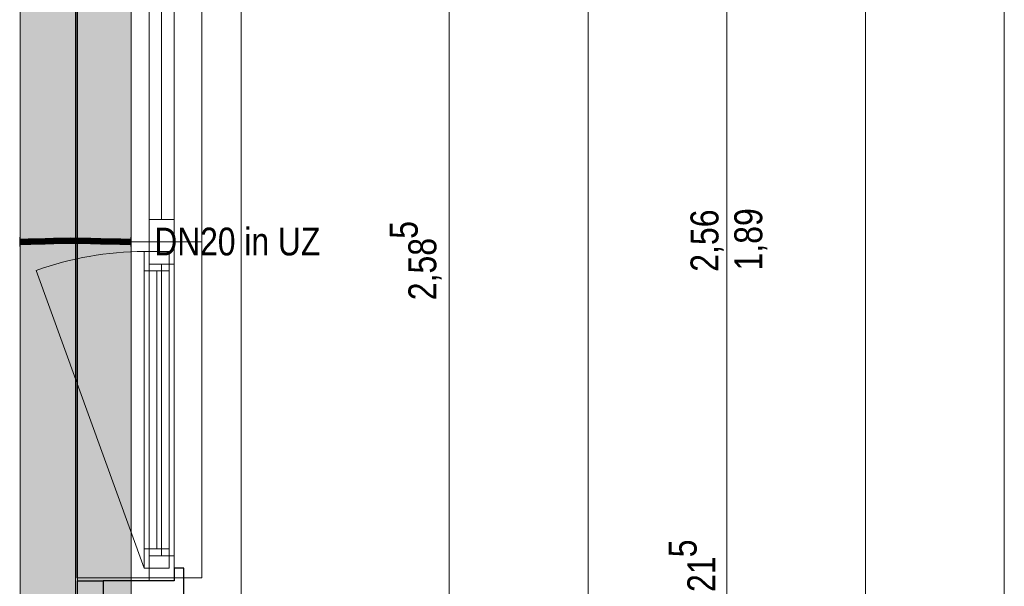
# Model space of a CAD drawing. Extents: x -620 to 3480, y 62 to 1107.
# Tile 38 of 244: x -4 to 67, y 382 to 423. Entities that reach past the tile are written whole.
import ezdxf
from ezdxf.lldxf.tags import DXFTag

# ---------------------------------------------------------------- set-up
doc = ezdxf.new("R2010")
doc.units = 0
doc.layers.get('0').update_dxf_attribs({"lineweight": 35})
for name, color, linetype, lineweight, true_color in [('30 -33 Aussenwände- 7 Fassade_ Elemente', 7, 'Continuous', 9, 0x00aacc), ('30 -35 Decken- 1 Konstruktion-Träger- Stahlbeton', 7, 'grob-A06G9GKW8I', 13, 0x33aa00), ('70 -76 Bemaßung- 2 Allgemein', 9, 'Continuous', 5, 0x808080), ('E_Leerrohr 20', 7, 'Continuous', 13, 0xcc0099), ('E_Leerrohr 20-Shading', 7, 'Continuous', 13, 0xcc0099)]:
    doc.layers.add(name, color=color, linetype=linetype, lineweight=lineweight, true_color=true_color)
doc.layers.add('70 -71 Achsen- 1 Gebäudeachsen', color=7, linetype='STRICHPUNKT2-A06G9GKV8I', lineweight=18)
doc.layers.add('Detailelementbeschriftung', color=7, linetype='Continuous', lineweight=9)
doc.layers.add('iwb_Schraffur_Unterzug', color=7, linetype='Continuous', lineweight=5, true_color=0xffffcc, plot=False)
doc.styles.get("Standard").update_dxf_attribs({"font": 'ARIALN.TTF'})
tags = doc.linetypes.add('grob-A06G9GKW8I', pattern=[14, 3, -8, 3]).pattern_tags.tags
tags[8:9] = [DXFTag(74, 4), DXFTag(75, 0), DXFTag(340, '0'), DXFTag(46, 0.0), DXFTag(50, 0.0), DXFTag(44, 0.0), DXFTag(45, 0.0)]
tags[6:7] = [DXFTag(74, 4), DXFTag(75, 0), DXFTag(340, '0'), DXFTag(46, 0.0), DXFTag(50, 0.0), DXFTag(44, 0.0), DXFTag(45, 0.0)]
tags[4:5] = [DXFTag(74, 4), DXFTag(75, 0), DXFTag(340, '0'), DXFTag(46, 0.0), DXFTag(50, 0.0), DXFTag(44, 0.0), DXFTag(45, 0.0)]
tags = doc.linetypes.add('STRICHPUNKT2', pattern=[12.7, 6.35, -3.175, 0, -3.175]).pattern_tags.tags
tags[10:11] = [DXFTag(74, 4), DXFTag(75, 0), DXFTag(340, '0'), DXFTag(46, 0.0), DXFTag(50, 0.0), DXFTag(44, 0.0), DXFTag(45, 0.0)]
tags[8:9] = [DXFTag(74, 4), DXFTag(75, 0), DXFTag(340, '0'), DXFTag(46, 0.0), DXFTag(50, 0.0), DXFTag(44, 0.0), DXFTag(45, 0.0)]
tags[6:7] = [DXFTag(74, 4), DXFTag(75, 0), DXFTag(340, '0'), DXFTag(46, 0.0), DXFTag(50, 0.0), DXFTag(44, 0.0), DXFTag(45, 0.0)]
tags[4:5] = [DXFTag(74, 4), DXFTag(75, 0), DXFTag(340, '0'), DXFTag(46, 0.0), DXFTag(50, 0.0), DXFTag(44, 0.0), DXFTag(45, 0.0)]
tags = doc.linetypes.add('STRICHPUNKT2-A06G9GKV8I', pattern=[12.7, 6.35, -3.175, 0, -3.175]).pattern_tags.tags
tags[10:11] = [DXFTag(74, 4), DXFTag(75, 0), DXFTag(340, '0'), DXFTag(46, 0.0), DXFTag(50, 0.0), DXFTag(44, 0.0), DXFTag(45, 0.0)]
tags[8:9] = [DXFTag(74, 4), DXFTag(75, 0), DXFTag(340, '0'), DXFTag(46, 0.0), DXFTag(50, 0.0), DXFTag(44, 0.0), DXFTag(45, 0.0)]
tags[6:7] = [DXFTag(74, 4), DXFTag(75, 0), DXFTag(340, '0'), DXFTag(46, 0.0), DXFTag(50, 0.0), DXFTag(44, 0.0), DXFTag(45, 0.0)]
tags[4:5] = [DXFTag(74, 4), DXFTag(75, 0), DXFTag(340, '0'), DXFTag(46, 0.0), DXFTag(50, 0.0), DXFTag(44, 0.0), DXFTag(45, 0.0)]

# ---------------------------------------------------------------- blocks, each defined once
blk = doc.blocks.new('Shading-A06G9GFT8I', base_point=(0.849, 407.182))
at = {"layer": 'E_Leerrohr 20-Shading', "color": 223, "true_color": 0xc67fb4}
for points in [[(-2.919, 407.405), (-2.92, 407.462), (-3.525, 407.402), (-3.525, 407.457)], [(-3.525, 407.399), (-2.919, 407.404), (-3.525, 407.402), (-2.919, 407.405)], [(-2.312, 407.417), (-2.313, 407.476), (-2.919, 407.405), (-2.92, 407.462)], [(-2.919, 407.404), (-2.312, 407.417), (-2.919, 407.405), (-2.312, 407.417)], [(-1.704, 407.435), (-1.705, 407.493), (-2.312, 407.417), (-2.313, 407.476)], [(-1.705, 407.493), (-1.704, 407.435), (-1.264, 407.506), (-1.264, 407.49)], [(-1.264, 407.49), (-1.704, 407.435), (-1.264, 407.449), (-1.333, 407.446)], [(-1.333, 407.446), (-1.095, 407.453), (-1.095, 407.458)], [(-1.264, 407.49), (-1.096, 407.511), (-1.264, 407.506)], [(-1.096, 407.511), (-1.264, 407.49), (-1.095, 407.458), (-1.264, 407.449)], [(-0.485, 407.483), (-0.486, 407.526), (-1.095, 407.458), (-1.096, 407.511)], [(-1.095, 407.453), (-0.485, 407.468), (-1.095, 407.458), (-0.485, 407.483)], [(0.125, 407.497), (0.125, 407.534), (-0.485, 407.483), (-0.486, 407.526)], [(-0.485, 407.468), (0.126, 407.476), (-0.485, 407.483), (0.125, 407.497)], [(0.125, 407.497), (0.492, 407.494), (0.125, 407.534), (0.492, 407.533)], [(0.126, 407.476), (0.852, 407.472), (0.125, 407.497), (0.853, 407.491)], [(0.492, 407.494), (0.853, 407.491), (0.492, 407.533), (0.853, 407.531)], [(0.852, 407.472), (1.579, 407.459), (0.853, 407.491), (1.579, 407.468)], [(1.579, 407.468), (1.58, 407.517), (0.853, 407.491), (0.853, 407.531)], [(1.579, 407.468), (1.709, 407.462), (1.58, 407.517), (2.03, 407.453)], [(1.579, 407.459), (2.078, 407.446), (1.579, 407.468)], [(1.58, 407.517), (2.03, 407.453), (2.306, 407.498), (2.304, 407.444)], [(2.03, 407.453), (1.709, 407.462), (2.068, 407.447), (2.014, 407.449)], [(2.014, 407.449), (2.078, 407.446), (2.068, 407.447)], [(2.304, 407.444), (2.03, 407.453), (2.304, 407.441), (2.068, 407.447)], [(2.068, 407.447), (2.078, 407.446), (2.304, 407.441), (2.304, 407.44)], [(3.029, 407.422), (3.03, 407.479), (2.304, 407.444), (2.306, 407.498)], [(2.304, 407.444), (2.304, 407.441), (3.029, 407.422), (3.028, 407.42)], [(2.304, 407.441), (2.304, 407.44), (3.028, 407.42)], [(3.028, 407.42), (3.752, 407.405), (3.029, 407.422)], [(3.752, 407.405), (3.753, 407.463), (3.029, 407.422), (3.03, 407.479)], [(4.475, 407.399), (4.475, 407.457), (3.752, 407.405), (3.753, 407.463)], [(-3.525, 407.057), (-2.914, 407.066), (-3.525, 407.116), (-2.914, 407.121)], [(-3.525, 407.057), (-2.914, 407.062), (-2.914, 407.066)], [(-2.303, 407.089), (-2.304, 407.134), (-2.914, 407.066), (-2.914, 407.121)], [(-2.914, 407.062), (-2.303, 407.076), (-2.914, 407.066), (-2.303, 407.089)], [(-1.694, 407.119), (-1.695, 407.152), (-2.303, 407.089), (-2.304, 407.134)], [(-2.303, 407.076), (-1.694, 407.093), (-2.303, 407.089), (-1.694, 407.119)], [(-1.694, 407.119), (-1.261, 407.141), (-1.695, 407.152), (-1.261, 407.165)], [(-1.694, 407.119), (-1.694, 407.093), (-1.261, 407.141), (-1.261, 407.106)], [(-1.261, 407.141), (-1.087, 407.15), (-1.261, 407.165), (-1.087, 407.17)], [(-1.261, 407.106), (-1.086, 407.111), (-1.261, 407.141), (-1.087, 407.15)], [(-0.48, 407.175), (-0.48, 407.185), (-1.087, 407.15), (-1.087, 407.17)], [(-1.086, 407.111), (-0.479, 407.126), (-1.087, 407.15), (-0.48, 407.175)], [(0.127, 407.19), (0.127, 407.193), (-0.48, 407.184), (-0.48, 407.185)], [(-0.48, 407.175), (0.127, 407.189), (-0.48, 407.184), (0.127, 407.19)], [(-0.479, 407.126), (0.127, 407.134), (-0.48, 407.175), (0.127, 407.189)], [(0.127, 407.193), (0.127, 407.19), (0.295, 407.191), (0.186, 407.19)], [(0.324, 407.192), (0.127, 407.193), (0.295, 407.191)], [(0.127, 407.19), (0.127, 407.189), (0.186, 407.19)], [(0.486, 407.186), (0.186, 407.19), (0.486, 407.186), (0.127, 407.189)], [(0.486, 407.186), (0.127, 407.189), (0.486, 407.185)], [(0.486, 407.185), (0.127, 407.189), (0.485, 407.133), (0.127, 407.134)], [(0.186, 407.19), (0.407, 407.19), (0.295, 407.191)], [(0.486, 407.187), (0.186, 407.19), (0.486, 407.186)], [(0.186, 407.19), (0.486, 407.187), (0.407, 407.19), (0.486, 407.189)], [(0.407, 407.19), (0.324, 407.192), (0.295, 407.191)], [(0.702, 407.188), (0.324, 407.192), (0.407, 407.19)], [(0.849, 407.187), (0.849, 407.19), (0.324, 407.192)], [(0.486, 407.19), (0.407, 407.19), (0.486, 407.189)], [(0.849, 407.182), (0.486, 407.185), (0.848, 407.131), (0.485, 407.133)], [(0.849, 407.183), (0.486, 407.19), (0.486, 407.189)], [(0.849, 407.183), (0.849, 407.187), (0.486, 407.19), (0.702, 407.188)], [(0.486, 407.187), (0.849, 407.183), (0.486, 407.189)], [(0.559, 407.185), (0.849, 407.183), (0.486, 407.186), (0.486, 407.187)], [(0.559, 407.185), (0.486, 407.186), (0.849, 407.182), (0.486, 407.185)], [(0.559, 407.185), (0.486, 407.186), (0.486, 407.186)], [(0.849, 407.182), (0.849, 407.183), (0.559, 407.185)], [(0.849, 407.182), (0.848, 407.131), (1.572, 407.16), (1.571, 407.117)], [(0.849, 407.187), (1.572, 407.167), (0.849, 407.19), (1.572, 407.174)], [(1.572, 407.174), (1.572, 407.176), (0.849, 407.19)], [(0.849, 407.187), (0.849, 407.183), (1.572, 407.161), (1.177, 407.173)], [(0.849, 407.187), (1.572, 407.161), (1.572, 407.167)], [(0.849, 407.183), (0.849, 407.182), (1.177, 407.173)], [(0.849, 407.182), (1.572, 407.16), (1.177, 407.173)], [(1.177, 407.173), (1.572, 407.16), (1.572, 407.161)], [(1.572, 407.16), (1.571, 407.117), (1.866, 407.147)], [(1.866, 407.147), (1.571, 407.117), (2.296, 407.128), (2.295, 407.098)], [(1.572, 407.174), (2.002, 407.161), (1.572, 407.176), (2.029, 407.163)], [(2.029, 407.163), (2.035, 407.164), (1.572, 407.176)], [(1.935, 407.154), (2.002, 407.161), (1.572, 407.167), (1.572, 407.174)], [(1.935, 407.154), (1.572, 407.167), (1.891, 407.149), (1.572, 407.161)], [(1.572, 407.161), (1.572, 407.16), (1.891, 407.149), (1.866, 407.147)], [(1.891, 407.149), (1.866, 407.147), (2.296, 407.134), (2.296, 407.128)], [(2.296, 407.141), (1.935, 407.154), (2.296, 407.134), (1.891, 407.149)], [(2.296, 407.141), (2.296, 407.152), (1.935, 407.154), (2.002, 407.161)], [(2.002, 407.161), (2.163, 407.16), (2.029, 407.163)], [(2.002, 407.161), (2.296, 407.152), (2.163, 407.16), (2.296, 407.155)], [(2.163, 407.16), (2.035, 407.164), (2.029, 407.163)], [(2.296, 407.155), (2.296, 407.157), (2.035, 407.164)], [(2.296, 407.128), (2.295, 407.098), (3.021, 407.094), (3.02, 407.079)], [(3.021, 407.13), (3.022, 407.137), (2.296, 407.155), (2.296, 407.157)], [(3.021, 407.128), (3.021, 407.13), (2.296, 407.152), (2.296, 407.155)], [(3.021, 407.114), (3.021, 407.128), (2.296, 407.141), (2.296, 407.152)], [(3.021, 407.114), (2.296, 407.141), (3.021, 407.106), (2.296, 407.134)], [(2.296, 407.134), (2.296, 407.128), (3.021, 407.106), (3.021, 407.094)], [(3.021, 407.094), (3.02, 407.079), (3.747, 407.068), (3.747, 407.063)], [(3.748, 407.11), (3.748, 407.122), (3.021, 407.13), (3.022, 407.137)], [(3.611, 407.114), (3.021, 407.13), (3.021, 407.128)], [(3.747, 407.092), (3.021, 407.128), (3.021, 407.114)], [(3.747, 407.092), (3.748, 407.11), (3.021, 407.128), (3.611, 407.114)], [(3.747, 407.092), (3.021, 407.114), (3.747, 407.083), (3.021, 407.106)], [(3.021, 407.106), (3.021, 407.094), (3.747, 407.083), (3.747, 407.068)], [(4.475, 407.101), (3.748, 407.11), (4.475, 407.081), (3.747, 407.092)], [(4.475, 407.081), (3.747, 407.092), (4.475, 407.071), (3.747, 407.083)], [(3.747, 407.083), (3.747, 407.068), (4.475, 407.071), (4.475, 407.057)], [(3.747, 407.068), (3.747, 407.063), (4.475, 407.057)], [(4.475, 407.101), (4.475, 407.116), (3.748, 407.11), (3.748, 407.122)]]:
    blk.add_solid(points, dxfattribs=at)
at = {"layer": 'E_Leerrohr 20-Shading', "color": 231, "true_color": 0xe17fc9}
for points in [[(-2.917, 407.262), (-2.919, 407.404), (-3.525, 407.257), (-3.525, 407.399)], [(-2.311, 407.407), (-2.312, 407.417), (-2.919, 407.404)], [(-2.917, 407.262), (-2.308, 407.276), (-2.919, 407.404), (-2.311, 407.407)], [(-1.699, 407.293), (-1.704, 407.435), (-2.308, 407.276), (-2.312, 407.417)], [(-1.699, 407.293), (-1.333, 407.446), (-1.704, 407.435)], [(-1.333, 407.446), (-1.699, 407.293), (-1.264, 407.444), (-1.262, 407.306)], [(-1.094, 407.441), (-1.095, 407.453), (-1.333, 407.446)], [(-1.262, 407.306), (-1.091, 407.311), (-1.264, 407.444), (-1.094, 407.441)], [(-0.484, 407.43), (-0.485, 407.468), (-1.094, 407.441), (-1.095, 407.453)], [(-1.094, 407.441), (-1.091, 407.311), (-0.484, 407.43), (-0.482, 407.328)], [(0.126, 407.425), (0.126, 407.476), (-0.484, 407.43), (-0.485, 407.468)], [(-0.484, 407.43), (-0.482, 407.328), (0.126, 407.425), (0.126, 407.341)], [(0.126, 407.341), (-0.482, 407.328), (0.126, 407.338), (-0.482, 407.326)], [(-0.482, 407.326), (0.126, 407.334), (0.126, 407.338)], [(0.126, 407.314), (0.126, 407.334), (-0.482, 407.313), (-0.482, 407.326)], [(0.852, 407.427), (0.852, 407.472), (0.126, 407.425), (0.126, 407.476)], [(0.49, 407.426), (0.126, 407.425), (0.489, 407.345), (0.126, 407.341)], [(0.489, 407.341), (0.489, 407.345), (0.126, 407.338), (0.126, 407.341)], [(0.489, 407.333), (0.489, 407.341), (0.126, 407.334), (0.126, 407.338)], [(0.126, 407.314), (0.489, 407.333), (0.126, 407.334)], [(0.852, 407.427), (0.49, 407.426), (0.851, 407.35), (0.489, 407.345)], [(0.851, 407.35), (0.489, 407.345), (0.851, 407.331), (0.489, 407.333)], [(0.852, 407.427), (0.851, 407.35), (1.578, 407.436), (1.576, 407.354)], [(1.576, 407.354), (0.851, 407.35), (1.576, 407.323), (0.851, 407.331)], [(1.578, 407.436), (1.579, 407.459), (0.852, 407.427), (0.852, 407.472)], [(1.578, 407.436), (1.576, 407.354), (2.078, 407.446), (1.72, 407.354)], [(1.72, 407.354), (1.576, 407.354), (1.595, 407.322), (1.576, 407.323)], [(2.078, 407.446), (1.579, 407.459), (1.578, 407.436)], [(2.287, 407.312), (2.219, 407.355), (1.595, 407.322), (1.72, 407.354)], [(2.219, 407.355), (2.078, 407.446), (1.72, 407.354)], [(2.304, 407.44), (2.078, 407.446), (2.302, 407.355), (2.219, 407.355)], [(2.302, 407.355), (2.219, 407.355), (2.301, 407.312), (2.287, 407.312)], [(2.302, 407.355), (2.301, 407.312), (3.027, 407.356), (3.026, 407.3)], [(3.027, 407.356), (3.028, 407.42), (2.302, 407.355), (2.304, 407.44)], [(3.025, 407.296), (3.75, 407.292), (3.027, 407.356), (3.751, 407.359)], [(3.751, 407.359), (3.752, 407.405), (3.027, 407.356), (3.028, 407.42)], [(4.475, 407.292), (4.475, 407.399), (3.75, 407.292), (3.752, 407.405)], [(-2.917, 407.259), (-2.917, 407.262), (-3.525, 407.257)], [(-3.525, 407.116), (-2.914, 407.121), (-3.525, 407.257), (-2.917, 407.259)], [(-2.308, 407.263), (-2.308, 407.276), (-2.917, 407.259), (-2.917, 407.262)], [(-2.917, 407.259), (-2.916, 407.253), (-2.308, 407.263), (-2.307, 407.244)], [(-2.916, 407.253), (-2.914, 407.121), (-2.307, 407.244), (-2.304, 407.134)], [(-1.699, 407.268), (-1.699, 407.293), (-2.308, 407.263), (-2.308, 407.276)], [(-2.308, 407.263), (-2.307, 407.244), (-1.699, 407.268), (-1.698, 407.232)], [(-2.307, 407.244), (-2.304, 407.134), (-1.698, 407.232), (-1.695, 407.152)], [(-1.699, 407.268), (-1.09, 407.273), (-1.262, 407.306), (-1.091, 407.308)], [(-1.699, 407.268), (-1.262, 407.306), (-1.699, 407.293)], [(-1.699, 407.268), (-1.698, 407.232), (-1.09, 407.273), (-1.088, 407.219)], [(-1.698, 407.232), (-1.695, 407.152), (-1.088, 407.219), (-1.087, 407.17)], [(-1.091, 407.308), (-1.091, 407.311), (-1.262, 407.306)], [(-1.091, 407.311), (-0.482, 407.326), (-0.482, 407.328)], [(-0.482, 407.313), (-0.482, 407.326), (-1.091, 407.308), (-1.091, 407.311)], [(-1.09, 407.273), (-0.482, 407.277), (-1.091, 407.308), (-0.482, 407.313)], [(-1.09, 407.273), (-1.088, 407.219), (-0.482, 407.277), (-0.48, 407.208)], [(-1.088, 407.219), (-1.087, 407.17), (-0.48, 407.208), (-0.48, 407.185)], [(-0.482, 407.277), (0.126, 407.28), (-0.482, 407.313), (0.126, 407.314)], [(0.126, 407.28), (-0.482, 407.277), (0.127, 407.205), (-0.48, 407.221)], [(-0.48, 407.221), (-0.48, 407.208), (0.127, 407.205), (0.127, 407.203)], [(-0.48, 407.208), (-0.48, 407.185), (0.127, 407.203), (0.127, 407.193)], [(0.126, 407.314), (0.851, 407.31), (0.489, 407.333), (0.851, 407.328)], [(0.126, 407.314), (0.126, 407.28), (0.323, 407.313), (0.323, 407.279)], [(0.324, 407.203), (0.323, 407.279), (0.127, 407.205), (0.126, 407.28)], [(0.324, 407.203), (0.127, 407.205), (0.231, 407.203)], [(0.127, 407.205), (0.127, 407.203), (0.231, 407.203)], [(0.324, 407.203), (0.127, 407.203), (0.324, 407.192), (0.127, 407.193)], [(0.323, 407.279), (0.85, 407.279), (0.323, 407.313), (0.851, 407.31)], [(0.85, 407.279), (0.323, 407.279), (0.849, 407.205), (0.324, 407.203)], [(0.849, 407.205), (0.324, 407.203), (0.849, 407.19), (0.324, 407.192)], [(0.851, 407.328), (0.851, 407.331), (0.489, 407.333)], [(0.85, 407.279), (0.849, 407.205), (1.575, 407.275), (1.573, 407.214)], [(0.849, 407.205), (0.849, 407.19), (1.573, 407.214), (1.572, 407.176)], [(0.85, 407.279), (1.575, 407.275), (0.851, 407.31), (1.575, 407.3)], [(0.851, 407.331), (1.575, 407.317), (1.576, 407.323)], [(1.575, 407.313), (1.575, 407.317), (0.851, 407.328), (0.851, 407.331)], [(0.851, 407.31), (1.575, 407.3), (0.851, 407.328), (1.575, 407.313)], [(1.573, 407.214), (1.572, 407.176), (2.035, 407.223), (2.035, 407.164)], [(2.036, 407.271), (1.575, 407.275), (2.035, 407.223), (1.573, 407.214)], [(1.576, 407.323), (1.575, 407.317), (1.595, 407.322)], [(1.575, 407.317), (2.3, 407.303), (1.595, 407.322), (2.287, 407.312)], [(2.036, 407.305), (1.575, 407.317), (2.036, 407.303), (1.575, 407.313)], [(2.3, 407.303), (1.575, 407.317), (2.036, 407.305)], [(1.575, 407.313), (1.575, 407.3), (2.036, 407.303), (2.036, 407.292)], [(1.575, 407.3), (1.575, 407.275), (2.036, 407.292), (2.036, 407.271)], [(2.036, 407.271), (2.035, 407.223), (2.299, 407.269), (2.298, 407.228)], [(2.035, 407.223), (2.035, 407.164), (2.298, 407.228), (2.296, 407.157)], [(2.036, 407.305), (2.3, 407.298), (2.3, 407.303)], [(2.036, 407.271), (2.299, 407.269), (2.036, 407.305), (2.3, 407.298)], [(2.287, 407.312), (2.3, 407.303), (2.301, 407.312)], [(2.298, 407.228), (2.296, 407.157), (3.024, 407.242), (3.022, 407.137)], [(2.299, 407.269), (2.298, 407.228), (3.025, 407.263), (3.024, 407.242)], [(3.025, 407.263), (3.025, 407.279), (2.299, 407.269), (2.3, 407.298)], [(2.301, 407.312), (2.3, 407.303), (3.026, 407.3), (3.025, 407.296)], [(2.3, 407.298), (3.025, 407.279), (2.3, 407.303), (3.025, 407.296)], [(3.024, 407.242), (3.022, 407.137), (3.75, 407.253), (3.748, 407.122)], [(3.025, 407.263), (3.024, 407.242), (3.75, 407.259), (3.75, 407.253)], [(3.025, 407.279), (3.75, 407.263), (3.025, 407.296), (3.75, 407.292)], [(3.75, 407.263), (3.025, 407.279), (3.025, 407.274)], [(3.025, 407.263), (3.75, 407.259), (3.025, 407.274), (3.75, 407.263)], [(3.75, 407.253), (3.748, 407.122), (4.475, 407.257), (4.475, 407.116)], [(3.75, 407.263), (4.475, 407.257), (3.75, 407.292), (4.475, 407.292)], [(4.475, 407.257), (3.75, 407.263), (3.75, 407.259)], [(3.75, 407.259), (3.75, 407.253), (4.475, 407.257)]]:
    blk.add_solid(points, dxfattribs=at)
blk = doc.blocks.new('Shading-A06G9GFV8I', base_point=(3.687, 407.213))
at = {"layer": 'E_Leerrohr 20-Shading', "color": 213, "true_color": 0xd67fc0}
for points in [[(3.687, 407.457), (3.687, 407.257), (4.475, 407.457), (4.475, 407.257)], [(4.475, 407.587), (4.475, 407.257), (4.487, 407.587), (4.487, 407.257)], [(4.475, 407.257), (3.687, 407.257), (4.475, 407.208), (3.687, 407.213)], [(3.687, 407.213), (3.687, 407.057), (4.475, 407.208), (4.475, 407.057)], [(4.487, 407.257), (4.475, 407.257), (4.487, 407.192), (4.475, 407.192)], [(4.487, 407.047), (4.487, 407.192), (4.475, 407.046), (4.475, 407.192)], [(4.487, 406.986), (4.487, 407.047), (4.475, 406.986), (4.475, 407.046)], [(4.475, 406.986), (4.475, 406.927), (4.487, 406.986), (4.487, 406.927)]]:
    blk.add_solid(points, dxfattribs=at)
blk = doc.blocks.new('Shading-A06G9GFX8I', base_point=(-3.525, 407.057))
at = {"layer": 'E_Leerrohr 20-Shading', "color": 213, "true_color": 0xd67fc0}
for points in [[(-3.525, 407.257), (-3.525, 407.587), (-3.537, 407.257), (-3.537, 407.587)], [(-2.737, 407.257), (-2.737, 407.457), (-3.525, 407.257), (-3.525, 407.457)], [(-3.525, 407.192), (-3.525, 407.257), (-3.537, 407.192), (-3.537, 407.257)], [(-3.537, 407.192), (-3.537, 407.035), (-3.525, 407.192), (-3.525, 407.035)], [(-3.537, 407.035), (-3.537, 406.927), (-3.525, 407.035), (-3.525, 406.927)], [(-3.525, 407.057), (-2.737, 407.057), (-3.525, 407.257), (-2.737, 407.252)], [(-2.737, 407.252), (-2.737, 407.257), (-3.525, 407.257)]]:
    blk.add_solid(points, dxfattribs=at)
blk = doc.blocks.new('Referenz-A06G9GKX8I')
at = {"layer": '30 -33 Aussenwände- 7 Fassade_ Elemente', "color": 0, "linetype": 'Continuous', "ltscale": 0.13}
for p, q in [((12.427, 377.357), (12.427, 539.557)), ((0.627, 536.457), (0.627, 380.457)), ((5.787, 407.257), (5.787, 431.657)), ((7.587, 431.657), (7.587, 407.257)), ((5.787, 382.857), (5.787, 407.257)), ((5.787, 407.257), (7.587, 407.257)), ((7.587, 407.257), (7.587, 382.857)), ((5.437, 383.757), (5.437, 406.557)), ((5.437, 406.557), (7.237, 406.557)), ((7.237, 406.557), (7.237, 383.757)), ((7.237, 383.757), (5.437, 383.757)), ((7.587, 382.857), (5.787, 382.857))]:
    blk.add_line(p, q, dxfattribs=at)
at = {"layer": '30 -33 Aussenwände- 7 Fassade_ Elemente', "color": 0}
for p, q in [((0.587, 431.457), (0.587, 407.257)), ((9.587, 431.457), (9.587, 407.257)), ((5.787, 408.857), (5.787, 429.857)), ((6.687, 408.857), (6.687, 429.857)), ((7.587, 429.857), (7.587, 408.857)), ((5.787, 408.857), (5.787, 407.257)), ((7.587, 408.857), (5.787, 408.857)), ((7.587, 407.257), (7.587, 408.857)), ((5.787, 407.257), (0.587, 407.257)), ((0.587, 407.257), (0.587, 383.057)), ((5.787, 405.657), (5.787, 407.257)), ((5.787, 407.257), (7.587, 407.257)), ((7.587, 407.257), (9.587, 407.257)), ((7.587, 407.257), (7.587, 405.657)), ((9.587, 407.257), (9.587, 383.057)), ((5.787, 405.657), (7.587, 405.657)), ((5.787, 384.657), (5.787, 405.657)), ((6.687, 384.657), (6.687, 405.657)), ((7.587, 405.657), (7.587, 384.657)), ((5.787, 384.657), (5.787, 383.057)), ((7.587, 384.657), (5.787, 384.657)), ((7.587, 383.057), (7.587, 384.657)), ((0.587, 383.057), (5.787, 383.057)), ((5.787, 383.057), (7.587, 383.057)), ((9.587, 383.057), (7.587, 383.057))]:
    blk.add_line(p, q, dxfattribs=at)
at = {"layer": '30 -33 Aussenwände- 7 Fassade_ Elemente', "color": 0, "linetype": 'Continuous', "lineweight": 18, "ltscale": 0.18}
for p, q in [((6.687, 429.857), (6.687, 408.857)), ((5.787, 408.857), (7.587, 408.857)), ((5.787, 407.257), (5.787, 408.857)), ((7.587, 408.857), (7.587, 407.257)), ((5.787, 407.257), (7.587, 407.257)), ((5.787, 405.657), (5.787, 407.257)), ((7.587, 407.257), (7.587, 405.657)), ((5.437, 406.557), (7.237, 406.557)), ((5.437, 405.157), (5.437, 406.557)), ((7.237, 406.557), (7.237, 405.157)), ((7.587, 405.657), (5.787, 405.657)), ((6.687, 405.657), (6.687, 384.657)), ((7.237, 405.157), (5.437, 405.157)), ((6.337, 405.157), (6.337, 385.157)), ((5.437, 385.157), (7.237, 385.157)), ((5.437, 383.757), (5.437, 385.157)), ((5.787, 384.657), (7.587, 384.657)), ((5.787, 382.857), (5.787, 384.657)), ((7.237, 385.157), (7.237, 383.757)), ((7.587, 384.657), (7.587, 382.857)), ((7.237, 383.757), (5.437, 383.757)), ((7.587, 382.857), (5.787, 382.857))]:
    blk.add_line(p, q, dxfattribs=at)
at = {"layer": '30 -33 Aussenwände- 7 Fassade_ Elemente', "color": 0, "linetype": 'grob-A06G9GKW8I', "ltscale": 0.13}
blk.add_line((5.437, 383.757), (-2.361, 405.182), dxfattribs=at)
at = {"layer": '30 -33 Aussenwände- 7 Fassade_ Elemente', "color": 0, "linetype": 'Continuous', "lineweight": -2, "ltscale": 0.25}
for p, q in [((7.587, 383.757), (7.587, 382.857)), ((8.287, 383.757), (7.587, 383.757)), ((8.287, 380.457), (8.287, 383.757)), ((0.627, 380.457), (0.627, 382.857)), ((0.627, 382.857), (2.487, 382.857)), ((2.487, 382.857), (2.487, 380.457)), ((7.587, 382.857), (2.487, 382.857))]:
    blk.add_line(p, q, dxfattribs=at)
at = {"layer": '30 -33 Aussenwände- 7 Fassade_ Elemente', "color": 0, "linetype": 'grob-A06G9GKW8I', "ltscale": 0.13}
blk.add_ellipse((5.437, 383.757), major_axis=(0, 22.8), ratio=1, start_param=0, end_param=0.349066, dxfattribs=at)
at = {"layer": '30 -35 Decken- 1 Konstruktion-Träger- Stahlbeton', "color": 0}
for p, q in [((-3.513, 596.957), (-3.513, 214.957)), ((4.487, 596.957), (4.487, 214.957))]:
    blk.add_line(p, q, dxfattribs=at)
at = {"layer": '70 -71 Achsen- 1 Gebäudeachsen', "color": 0, "linetype": 'STRICHPUNKT2-A06G9GKV8I', "ltscale": 0.18}
blk.add_line((0.487, 1075.897), (0.487, 76.457), dxfattribs=at)
at = {"layer": '70 -76 Bemaßung- 2 Allgemein', "color": 0, "linetype": 'Continuous', "ltscale": 0.13}
for p, q in [((57.427, 212.018), (57.427, 989.897)), ((67.427, 377.018), (67.427, 539.897)), ((37.427, 381.018), (37.427, 535.897)), ((47.427, 382.718), (47.427, 431.797)), ((27.427, 381.018), (27.427, 430.597)), ((47.427, 382.718), (47.427, 383.778)), ((47.427, 381.157), (47.427, 382.718)), ((47.427, 381.157), (47.427, 382.718))]:
    blk.add_line(p, q, dxfattribs=at)
at = {"layer": '70 -76 Bemaßung- 2 Allgemein', "color": 0, "linetype": 'Continuous', "ltscale": 0.13, "char_height": 2.01377, "attachment_point": 1, "rotation": 90}
for s, insert in [('{\\fArial Narrow;2,56}', (44.811, 405.098)), ('{\\fArial Narrow;1,89}', (47.968, 405.187)), ('{\\fArial Narrow;5}', (23.134, 407.473)), ('{\\fArial Narrow;2,58}', (24.477, 403.047)), ('{\\fArial Narrow;5}', (43.242, 384.54)), ('{\\fArial Narrow;21}', (44.585, 382.039))]:
    blk.add_mtext(s, dxfattribs=dict(at, insert=insert))
blk = doc.blocks.new('Referenz-A06G9GKZ8I')
at = {"layer": 'iwb_Schraffur_Unterzug', "linetype": 'Continuous', "ltscale": 0.13}
blk.add_solid([(-3.513, 214.957), (-3.513, 986.957), (4.487, 214.957), (4.487, 986.957)], dxfattribs=at)
blk = doc.blocks.new('Enddeckel-A06G9GQB8I')
at = {"color": 0, "linetype": 'ByBlock', "lineweight": -2, "ltscale": 0.13}
for p, q in [((-3.525, 407.587), (-3.537, 407.587)), ((-3.537, 407.394), (-3.537, 407.587)), ((-3.537, 407.12), (-3.537, 407.394)), ((-3.525, 407.394), (-3.525, 407.587)), ((-2.737, 407.457), (-3.525, 407.457)), ((-3.525, 407.34), (-3.525, 407.457)), ((-3.525, 407.12), (-3.525, 407.394)), ((-3.525, 407.174), (-3.525, 407.34)), ((-2.737, 407.34), (-2.737, 407.457)), ((-2.737, 407.174), (-2.737, 407.34)), ((-3.537, 406.927), (-3.537, 407.12)), ((-3.537, 406.927), (-3.525, 406.927)), ((-3.525, 407.057), (-3.525, 407.174)), ((-3.525, 406.927), (-3.525, 407.12)), ((-3.525, 407.057), (-2.737, 407.057)), ((-2.737, 407.057), (-2.737, 407.174))]:
    blk.add_line(p, q, dxfattribs=at)
at = {"color": 0, "linetype": 'STRICHPUNKT2', "lineweight": 5, "ltscale": 0.13}
blk.add_line((-3.525, 407.257), (-2.737, 407.257), dxfattribs=at)
blk = doc.blocks.new('Enddeckel-A06G9GQD8I')
at = {"color": 0, "linetype": 'ByBlock', "lineweight": -2, "ltscale": 0.13}
for p, q in [((4.475, 407.457), (3.687, 407.457)), ((3.687, 407.457), (3.687, 407.34)), ((3.687, 407.34), (3.687, 407.174)), ((4.487, 407.587), (4.475, 407.587)), ((4.475, 407.587), (4.475, 407.394)), ((4.475, 407.457), (4.475, 407.34)), ((4.475, 407.394), (4.475, 407.12)), ((4.475, 407.34), (4.475, 407.174)), ((4.487, 407.587), (4.487, 407.394)), ((4.487, 407.394), (4.487, 407.12)), ((3.687, 407.174), (3.687, 407.057)), ((3.687, 407.057), (4.475, 407.057)), ((4.475, 407.174), (4.475, 407.057)), ((4.475, 407.12), (4.475, 406.927)), ((4.475, 406.927), (4.487, 406.927)), ((4.487, 407.12), (4.487, 406.927))]:
    blk.add_line(p, q, dxfattribs=at)
at = {"color": 0, "linetype": 'STRICHPUNKT2', "lineweight": 5, "ltscale": 0.13}
blk.add_line((4.475, 407.257), (3.687, 407.257), dxfattribs=at)
blk = doc.blocks.new('Einzeiliger Text-A06G9GQF8I')
at = {"color": 0, "lineweight": -2, "insert": (6.164, 408.277), "char_height": 2, "attachment_point": 1}
blk.add_mtext('{\\fArial Narrow;DN20 in UZ}', dxfattribs=at)
blk = doc.blocks.new('Flexrohr-A06G9GQH8I')
at = {"color": 0, "linetype": 'ByBlock', "lineweight": -2, "ltscale": 0.13}
for p, q in [((-2.92, 407.462), (-3.525, 407.457)), ((-3.525, 407.457), (-3.525, 407.057)), ((-3.523, 407.445), (-3.523, 407.069)), ((-3.125, 407.449), (-3.122, 407.073)), ((-2.313, 407.476), (-2.92, 407.462)), ((-2.727, 407.455), (-2.72, 407.079)), ((-2.328, 407.463), (-2.319, 407.087)), ((-1.705, 407.493), (-2.313, 407.476)), ((-1.929, 407.475), (-1.919, 407.099)), ((-1.096, 407.511), (-1.705, 407.493)), ((-1.529, 407.486), (-1.519, 407.111)), ((-1.129, 407.498), (-1.119, 407.122)), ((-0.486, 407.526), (-1.096, 407.511)), ((-0.728, 407.508), (-0.72, 407.132)), ((0.125, 407.534), (-0.486, 407.526)), ((-0.327, 407.516), (-0.322, 407.14)), ((0.075, 407.521), (0.077, 407.145)), ((0.853, 407.531), (0.125, 407.534)), ((0.476, 407.521), (0.475, 407.145)), ((1.58, 407.517), (0.853, 407.531)), ((0.878, 407.518), (0.873, 407.143)), ((1.279, 407.511), (1.272, 407.135)), ((2.306, 407.498), (1.58, 407.517)), ((1.68, 407.503), (1.671, 407.127)), ((2.08, 407.492), (2.071, 407.116)), ((3.03, 407.479), (2.306, 407.498)), ((2.48, 407.482), (2.47, 407.106)), ((2.88, 407.471), (2.87, 407.095)), ((3.753, 407.463), (3.03, 407.479)), ((3.279, 407.461), (3.271, 407.085)), ((3.678, 407.453), (3.672, 407.077)), ((4.475, 407.457), (3.753, 407.463)), ((4.076, 407.449), (4.073, 407.073)), ((4.475, 407.457), (4.475, 407.057)), ((-2.914, 407.062), (-3.525, 407.057)), ((-2.303, 407.076), (-2.914, 407.062)), ((-1.694, 407.093), (-2.303, 407.076)), ((-1.086, 407.111), (-1.694, 407.093)), ((-0.479, 407.126), (-1.086, 407.111)), ((0.127, 407.134), (-0.479, 407.126)), ((0.848, 407.131), (0.127, 407.134)), ((1.571, 407.117), (0.848, 407.131)), ((2.295, 407.098), (1.571, 407.117)), ((3.02, 407.079), (2.295, 407.098)), ((3.747, 407.063), (3.02, 407.079)), ((4.475, 407.057), (3.747, 407.063))]:
    blk.add_line(p, q, dxfattribs=at)

msp = doc.modelspace()

# ---------------------------------------------------------------- block references
at = {"color": 8, "lineweight": 25, "ltscale": 0.25, "true_color": 0x808080}
for name in ['Referenz-A06G9GKX8I', 'Referenz-A06G9GKZ8I']:
    msp.add_blockref(name, (0, 0), dxfattribs=at)
at = {"layer": 'Detailelementbeschriftung', "ltscale": 0.13}
msp.add_blockref('Einzeiliger Text-A06G9GQF8I', (0, 0), dxfattribs=at)
at = {"layer": 'E_Leerrohr 20'}
for name, p in [('Shading-A06G9GFX8I', (-3.525, 407.057)), ('Shading-A06G9GFT8I', (0.849, 407.182)), ('Shading-A06G9GFV8I', (3.687, 407.213))]:
    msp.add_blockref(name, p, dxfattribs=at)
at = {"layer": 'E_Leerrohr 20', "ltscale": 0.13}
for name in ['Enddeckel-A06G9GQB8I', 'Flexrohr-A06G9GQH8I', 'Enddeckel-A06G9GQD8I']:
    msp.add_blockref(name, (0, 0), dxfattribs=at)

doc.saveas('drawing.dxf')
